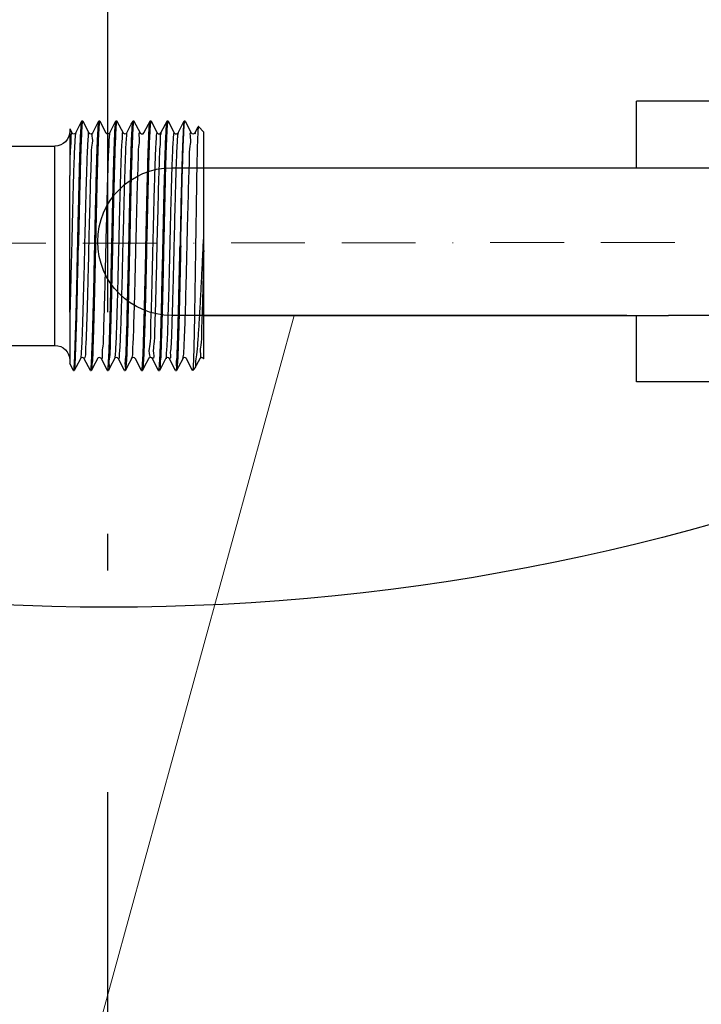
# Model space of a CAD drawing. Header units: millimetres. Extents: x 150273 to 195680, y -17536 to -5179.
# Tile 22 of 29: x 152853 to 152945, y -7035 to -6901. Entities that reach past the tile are written whole.
import ezdxf
from ezdxf import colors
from ezdxf.entities.mleader import LeaderData, LeaderLine
from ezdxf.math import Vec2, Vec3

# ---------------------------------------------------------------- set-up
doc = ezdxf.new("R2010")
doc.units = ezdxf.units.MM
for name, pattern in [('ACAD_ISO04W100', [30.5, 24, -3, 0.5, -3]), ('ACAD_ISO08W100', [36, 24, -3, 6, -3]), ('BORDER2', [0.875, 0.25, -0.125, 0.25, -0.125, 0, -0.125])]:
    doc.linetypes.add(name, pattern=pattern)
for name, color, linetype, lineweight in [('_tb_armatura', 3, 'Continuous', 30), ('A poziom +2_2018-05-23$0$_TB_opis', 7, 'Continuous', 30), ('Widoczne (ISO)', 7, 'Continuous', 25)]:
    doc.layers.add(name, color=color, linetype=linetype, lineweight=lineweight)
doc.layers.add('_TB_woda_Z', color=7, linetype='ACAD_ISO08W100', lineweight=30, true_color=0x003ffe)
doc.layers.add('AXE', color=7, linetype='Continuous')
doc.layers.add('CONGE', color=7, linetype='Continuous')
doc.styles.add('TB_Romans', font='romans.shx', dxfattribs={"width": 0.6})

# ---------------------------------------------------------------- blocks, each defined once
blk = doc.blocks.new('A$C6448E943')
at = {"color": 7, "linetype": 'Continuous', "lineweight": 25}
for p, q in [((1.26, 80.08), (0.53, 79.35)), ((1.26, 80.08), (1.27, 80.08)), ((1.7, 79.25), (1.27, 80.08)), ((3.06, 80.84), (2.23, 79.25)), ((3.07, 80.85), (3.06, 80.84)), ((3.17, 80.85), (3.18, 80.84)), ((3.41, 80.4), (3.18, 80.84)), ((4.01, 79.25), (3.41, 80.4)), ((5.36, 80.84), (4.54, 79.25)), ((5.36, 80.84), (5.38, 80.85)), ((5.49, 80.84), (5.48, 80.85)), ((5.72, 80.4), (5.49, 80.84)), ((6.32, 79.25), (5.72, 80.4)), ((7.67, 80.84), (6.85, 79.25)), ((7.67, 80.84), (7.69, 80.85)), ((7.8, 80.84), (7.79, 80.85)), ((8.03, 80.4), (7.8, 80.84)), ((8.63, 79.25), (8.03, 80.4)), ((9.98, 80.84), (9.16, 79.25)), ((9.98, 80.84), (10, 80.85)), ((10.11, 80.84), (10.09, 80.85)), ((10.34, 80.4), (10.11, 80.84)), ((10.94, 79.25), (10.34, 80.4)), ((12.29, 80.84), (11.46, 79.25)), ((12.29, 80.84), (12.31, 80.85)), ((12.42, 80.84), (12.4, 80.85)), ((12.65, 80.4), (12.42, 80.84)), ((13.25, 79.25), (12.65, 80.4)), ((14.6, 80.84), (13.77, 79.25)), ((14.6, 80.84), (14.62, 80.85)), ((14.73, 80.84), (14.71, 80.85)), ((14.96, 80.4), (14.73, 80.84)), ((15.55, 79.25), (14.96, 80.4)), ((16.91, 80.84), (16.08, 79.25)), ((16.91, 80.84), (16.92, 80.85)), ((17.04, 80.84), (17.02, 80.85)), ((17.27, 80.4), (17.04, 80.84)), ((17.86, 79.25), (17.27, 80.4)), ((0.53, 48.62), (0.53, 79.35)), ((6.32, 79.25), (6.32, 79.25)), ((8.63, 79.25), (8.63, 79.25)), ((10.94, 79.25), (10.94, 79.25)), ((18.68, 79.81), (18.39, 79.25)), ((18.68, 79.8), (18.68, 77.73)), ((0.59, 63.95), (0.53, 65.13)), ((0.62, 63.3), (0.59, 63.95)), ((7.44, 63.95), (7.45, 63.66)), ((18.68, 51.27), (18.68, 48.01)), ((0.53, 48.62), (0.55, 48.65)), ((0.53, 48.64), (0.55, 48.65)), ((0.55, 48.65), (0.6, 48.73)), ((0.6, 48.73), (0.77, 48.81)), ((1.07, 48.65), (1.76, 47.34)), ((2.03, 47.07), (2.85, 48.65)), ((3.38, 48.65), (3.96, 47.54)), ((4.34, 47.07), (5.16, 48.65)), ((5.16, 48.65), (5.16, 48.65)), ((5.69, 48.65), (6.27, 47.54)), ((6.65, 47.07), (7.47, 48.65)), ((7.47, 48.65), (7.47, 48.65)), ((8, 48.65), (8.58, 47.54)), ((8.96, 47.07), (9.78, 48.65)), ((9.78, 48.65), (9.78, 48.65)), ((10.31, 48.65), (10.89, 47.54)), ((11.26, 47.07), (12.09, 48.65)), ((12.09, 48.65), (12.09, 48.65)), ((12.62, 48.65), (13.2, 47.54)), ((13.57, 47.07), (14.4, 48.65)), ((14.93, 48.66), (14.93, 48.65)), ((14.93, 48.65), (15.51, 47.54)), ((15.88, 47.07), (16.71, 48.65)), ((17.24, 48.66), (17.24, 48.65)), ((17.24, 48.65), (17.82, 47.54)), ((18.19, 47.07), (18.68, 48.01)), ((1.79, 47.29), (1.76, 47.34)), ((2.02, 47.06), (1.79, 47.29)), ((1.98, 47.35), (1.98, 47.3)), ((2.02, 47.06), (2.03, 47.07)), ((2.03, 47.07), (2.03, 47.07)), ((3.96, 47.54), (4.21, 47.07)), ((4.21, 47.07), (4.23, 47.05)), ((4.34, 47.07), (4.32, 47.05)), ((6.27, 47.54), (6.52, 47.07)), ((6.52, 47.07), (6.53, 47.05)), ((6.65, 47.07), (6.63, 47.05)), ((8.58, 47.54), (8.83, 47.07)), ((8.83, 47.07), (8.84, 47.05)), ((8.96, 47.07), (8.94, 47.05)), ((10.89, 47.54), (11.14, 47.07)), ((11.14, 47.07), (11.15, 47.05)), ((11.26, 47.07), (11.25, 47.05)), ((13.2, 47.54), (13.45, 47.07)), ((13.45, 47.07), (13.46, 47.05)), ((13.57, 47.07), (13.56, 47.05)), ((15.51, 47.54), (15.75, 47.07)), ((15.75, 47.07), (15.77, 47.05)), ((15.88, 47.07), (15.87, 47.05)), ((17.82, 47.54), (18.06, 47.07)), ((18.08, 47.05), (18.06, 47.07)), ((18.19, 47.07), (18.18, 47.05))]:
    blk.add_line(p, q, dxfattribs=at)
for points in [[(2.23, 79.25), (2.22, 79.24), (2.15, 79.16), (1.98, 79.1), (1.81, 79.14), (1.72, 79.23), (1.7, 79.25)], [(4.54, 79.25), (4.51, 79.21), (4.39, 79.12), (4.2, 79.11), (4.06, 79.19), (4.01, 79.25)], [(6.85, 79.25), (6.81, 79.2), (6.66, 79.11), (6.45, 79.13), (6.33, 79.23), (6.32, 79.25)], [(9.16, 79.25), (9.11, 79.2), (8.96, 79.11), (8.75, 79.13), (8.64, 79.23), (8.63, 79.25)], [(11.46, 79.25), (11.46, 79.24), (11.4, 79.18), (11.24, 79.1), (11.05, 79.14), (10.95, 79.23), (10.94, 79.25)], [(13.77, 79.25), (13.76, 79.24), (13.68, 79.15), (13.48, 79.1), (13.3, 79.18), (13.25, 79.25)], [(16.08, 79.25), (16.07, 79.24), (15.99, 79.15), (15.79, 79.1), (15.61, 79.18), (15.55, 79.25)], [(18.39, 79.25), (18.38, 79.24), (18.3, 79.15), (18.09, 79.1), (17.92, 79.18), (17.86, 79.25)], [(0.77, 48.81), (0.95, 48.77), (1.06, 48.68), (1.07, 48.65)], [(2.85, 48.65), (2.91, 48.72), (3.07, 48.8), (3.25, 48.78), (3.36, 48.69), (3.38, 48.65)], [(5.16, 48.65), (5.18, 48.68), (5.28, 48.77), (5.45, 48.81), (5.61, 48.75), (5.68, 48.67), (5.69, 48.65)], [(7.47, 48.65), (7.49, 48.68), (7.59, 48.77), (7.8, 48.8), (7.96, 48.71), (8, 48.65)], [(9.78, 48.65), (9.8, 48.68), (9.9, 48.77), (10.07, 48.81), (10.23, 48.75), (10.3, 48.67), (10.31, 48.65)], [(12.09, 48.65), (12.11, 48.68), (12.2, 48.77), (12.38, 48.81), (12.54, 48.75), (12.61, 48.67), (12.62, 48.65)], [(14.4, 48.65), (14.46, 48.73), (14.63, 48.81), (14.83, 48.76), (14.92, 48.67), (14.93, 48.66)], [(16.71, 48.65), (16.77, 48.73), (16.94, 48.81), (17.14, 48.76), (17.23, 48.67), (17.24, 48.66)]]:
    blk.add_lwpolyline(points, dxfattribs=at)
for centre, radius, start, end in [((8.7, 79.08), 0.145, 111.8998, 115.2499), ((581.47, 78.18), 562.79, 180.0456, 180.3184), ((417.22, 51.24), 398.54, 179.6255, 179.9963), ((14.88, 48.86), 0.157, 282.912, 284.0701)]:
    blk.add_arc(centre, radius, start, end, dxfattribs=at)
for points, start_tangent, end_tangent in [([(1.26, 80.07), (1.3, 79.86), (1.35, 79.01), (1.4, 77.57), (1.45, 75.58), (1.5, 73.12), (1.54, 70.29), (1.59, 67.19), (1.64, 63.95)], (3.25763, -6.573501), (0.235955, -16.118349)), ([(3.13, 80.61), (3.06, 80.84)], (-0.065318, 0.301658), (-0.066293, 0.071245)), ([(3.65, 63.95), (3.57, 67.31), (3.5, 70.54), (3.43, 73.5), (3.35, 76.08), (3.28, 78.18), (3.21, 79.71), (3.13, 80.61)], (-0.362329, 16.662683), (-4.506669, 20.813071)), ([(3.16, 80.82), (3.22, 80.66), (3.3, 79.81), (3.37, 78.31), (3.45, 76.21), (3.52, 73.62), (3.6, 70.63), (3.67, 67.36), (3.74, 63.95)], (6.494652, -9.590307), (0.367022, -16.878558)), ([(5.38, 80.85), (5.39, 80.84)], (0.012486, -0.005184), (0.012634, -0.02822)), ([(5.39, 80.84), (5.4, 80.82)], (0.006573, -0.014682), (0.006567, -0.019908)), ([(5.4, 80.82), (5.45, 80.55)], (0.055038, -0.166862), (0.044076, -0.306592)), ([(5.45, 80.55), (5.52, 79.6), (5.59, 78.06), (5.67, 76), (5.74, 73.46), (5.81, 70.49), (5.88, 67.26), (5.96, 63.95)], (3.210238, -22.330426), (0.360957, -16.599614)), ([(6.05, 63.95), (5.98, 67.26), (5.91, 70.49), (5.83, 73.46), (5.76, 76), (5.69, 78.05), (5.62, 79.59), (5.55, 80.55), (5.49, 80.84)], (-0.366547, 16.856671), (-4.052524, 8.73187)), ([(7.69, 80.85), (7.7, 80.84)], (0.012786, -0.004429), (0.012894, -0.028749)), ([(7.7, 80.84), (7.71, 80.82)], (0.006589, -0.014692), (0.006573, -0.020006)), ([(7.71, 80.82), (7.76, 80.55)], (0.055161, -0.1679), (0.043894, -0.310117)), ([(7.76, 80.55), (7.83, 79.59), (7.9, 78.05), (7.97, 76), (8.05, 73.46), (8.12, 70.49), (8.19, 67.26), (8.27, 63.95)], (3.166983, -22.375173), (0.360897, -16.596855)), ([(8.36, 63.95), (8.29, 67.26), (8.22, 70.5), (8.14, 73.46), (8.07, 76), (8, 78.06), (7.93, 79.6), (7.86, 80.55), (7.8, 80.84)], (-0.366572, 16.857815), (-4.097318, 8.826014)), ([(10, 80.85), (10.01, 80.84)], (0.012215, -0.005844), (0.012401, -0.027733)), ([(10.01, 80.84), (10.02, 80.82)], (0.00656, -0.014672), (0.006564, -0.019815)), ([(10.02, 80.82), (10.07, 80.55)], (0.054915, -0.165778), (0.044253, -0.302996)), ([(10.07, 80.55), (10.14, 79.6), (10.21, 78.06), (10.28, 76), (10.36, 73.46), (10.43, 70.5), (10.5, 67.26), (10.57, 63.95)], (3.254754, -22.284755), (0.361018, -16.602431)), ([(10.67, 63.95), (10.6, 67.26), (10.53, 70.5), (10.45, 73.46), (10.38, 76), (10.31, 78.06), (10.24, 79.61), (10.16, 80.56), (10.1, 80.84)], (-0.366595, 16.858907), (-4.143846, 8.908922)), ([(12.31, 80.85), (12.32, 80.84)], (0.011791, -0.006854), (0.012039, -0.026951)), ([(12.32, 80.84), (12.32, 80.82)], (0.006544, -0.014649), (0.006566, -0.019647)), ([(12.32, 80.82), (12.38, 80.56)], (0.054689, -0.163644), (0.044569, -0.296181)), ([(12.38, 80.56), (12.45, 79.61), (12.52, 78.06), (12.59, 76), (12.66, 73.46), (12.74, 70.5), (12.81, 67.26), (12.88, 63.95)], (3.340322, -22.198125), (0.361134, -16.607783)), ([(12.98, 63.95), (12.91, 67.26), (12.83, 70.5), (12.76, 73.46), (12.69, 76), (12.62, 78.06), (12.55, 79.61), (12.47, 80.55), (12.41, 80.84)], (-0.366584, 16.858379), (-4.120869, 8.869602)), ([(14.61, 80.85), (14.63, 80.84)], (0.011983, -0.0064), (0.012202, -0.027308)), ([(14.63, 80.84), (14.63, 80.82)], (0.006551, -0.014661), (0.006564, -0.019728)), ([(14.63, 80.82), (14.68, 80.55)], (0.054797, -0.164689), (0.04442, -0.299481)), ([(14.68, 80.55), (14.76, 79.61), (14.83, 78.06), (14.9, 76), (14.97, 73.46), (15.05, 70.5), (15.12, 67.26), (15.19, 63.95)], (3.298688, -22.240075), (0.361078, -16.60519)), ([(15.29, 63.95), (15.22, 67.26), (15.14, 70.5), (15.07, 73.46), (15, 76), (14.93, 78.06), (14.85, 79.61), (14.78, 80.56), (14.72, 80.84)], (-0.366607, 16.859444), (-4.168094, 8.947455)), ([(16.92, 80.85), (16.94, 80.83)], (0.011619, -0.00726), (0.011894, -0.026622)), ([(16.94, 80.83), (16.94, 80.82)], (0.00654, -0.014639), (0.006571, -0.019572)), ([(16.94, 80.82), (16.99, 80.56)], (0.054578, -0.162557), (0.044713, -0.292817)), ([(16.99, 80.56), (17.07, 79.61), (17.14, 78.06), (17.21, 76), (17.28, 73.46), (17.36, 70.5), (17.43, 67.26), (17.5, 63.95)], (3.383128, -22.155378), (0.361192, -16.610428)), ([(17.6, 63.95), (17.53, 67.26), (17.45, 70.49), (17.38, 73.46), (17.31, 76), (17.24, 78.06), (17.16, 79.62), (17.09, 80.56), (17.03, 80.84)], (-0.366629, 16.860452), (-4.216278, 9.016467)), ([(1.67, 79.23), (1.74, 79.11)], (0.062199, -0.074908), (0.060422, -0.131509)), ([(1.74, 79.11), (1.81, 78.36), (1.89, 76.99), (1.96, 75.08), (2.04, 72.71), (2.11, 69.97), (2.19, 66.97), (2.26, 63.85), (2.34, 60.73), (2.41, 57.75), (2.49, 55.03), (2.56, 52.68), (2.64, 50.81), (2.72, 49.48), (2.79, 48.76), (2.87, 48.68), (2.87, 48.68)], (14.812841, -32.240001), (18.293846, -11.083383)), ([(2.26, 79.21), (2.28, 79.22), (2.35, 78.64), (2.43, 77.45), (2.5, 75.67), (2.58, 73.4), (2.65, 70.73), (2.73, 67.77), (2.81, 64.65), (2.88, 61.49), (2.96, 58.45), (3.03, 55.63), (3.11, 53.17), (3.19, 51.17), (3.26, 49.71), (3.34, 48.86), (3.4, 48.66)], (21.688804, 16.727193), (10.098763, -18.207847)), ([(4.01, 79.25), (4.07, 78.91)], (0.070159, -0.141291), (0.047641, -0.411032)), ([(4.07, 78.91), (4.15, 77.93), (4.22, 76.37), (4.3, 74.28), (4.37, 71.76), (4.45, 68.91), (4.52, 65.86), (4.6, 62.72), (4.67, 59.64), (4.75, 56.74), (4.83, 54.14), (4.9, 51.95), (4.98, 50.26)], (4.616267, -39.827598), (1.53135, -28.62437)), ([(4.54, 79.25), (4.55, 79.27), (4.63, 78.97), (4.7, 78.03), (4.78, 76.49), (4.86, 74.43), (4.93, 71.91), (5.01, 69.06), (5.08, 65.99), (5.16, 62.83), (5.23, 59.73), (5.31, 56.8), (5.39, 54.17), (5.46, 51.96), (5.54, 50.26)], (6.905523, 14.224248), (1.55435, -29.054277)), ([(6.28, 79.22), (6.35, 79.13)], (0.063205, -0.061995), (0.061393, -0.102975)), ([(6.35, 79.13), (6.43, 78.38), (6.5, 77.01), (6.58, 75.07), (6.66, 72.66), (6.73, 69.87), (6.81, 66.83), (6.89, 63.66), (6.96, 60.51), (7.04, 57.5), (7.11, 54.77), (7.19, 52.44), (7.27, 50.6), (7.34, 49.34), (7.42, 48.71), (7.45, 48.72)], (17.590149, -29.503866), (29.872495, 8.668498)), ([(6.83, 79.23), (6.84, 79.23), (6.91, 79.13), (6.99, 78.38), (7.07, 77.01), (7.14, 75.07), (7.22, 72.66), (7.3, 69.87), (7.37, 66.83), (7.44, 63.95)], (8.220561, -5.689661), (0.364615, -15.323767)), ([(8.64, 79.21), (8.64, 79.21), (8.72, 78.6), (8.8, 77.37), (8.87, 75.55), (8.95, 73.24), (9.02, 70.53), (9.1, 67.53), (9.18, 64.38), (9.25, 61.21), (9.33, 58.16), (9.41, 55.36), (9.48, 52.93), (9.56, 50.97), (9.64, 49.57), (9.71, 48.8), (9.79, 48.67), (9.79, 48.67)], (24.396773, 11.47166), (13.759343, -11.267669)), ([(9.19, 79.2), (9.21, 79.21), (9.28, 78.6), (9.36, 77.37), (9.43, 75.55), (9.51, 73.24), (9.59, 70.53), (9.66, 67.53), (9.74, 64.38), (9.82, 61.21), (9.89, 58.16), (9.97, 55.36), (10.05, 52.93), (10.12, 50.97), (10.2, 49.57), (10.27, 48.8)], (25.416697, 14.418552), (14.766199, -32.184664)), ([(10.93, 79.26), (10.93, 79.26), (10.98, 79.17)], (0.062772, 0.065812), (0.032821, -0.201161)), ([(10.98, 79.17), (11.01, 78.8), (11.09, 77.7), (11.16, 76.01), (11.24, 73.81), (11.32, 71.17), (11.39, 68.23), (11.47, 65.1), (11.55, 61.93), (11.62, 58.84), (11.7, 55.97), (11.77, 53.44), (11.85, 51.37), (11.93, 49.84), (12, 48.92), (12.08, 48.64), (12.1, 48.65)], (5.107177, -31.30163), (7.129041, 12.732404)), ([(11.49, 79.24), (11.5, 79.26), (11.57, 78.8), (11.65, 77.7), (11.73, 76.01), (11.8, 73.81), (11.88, 71.17), (11.96, 68.23), (12.03, 65.1), (12.11, 61.93), (12.18, 58.84), (12.26, 55.97), (12.34, 53.44), (12.41, 51.37), (12.49, 49.84), (12.57, 48.92)], (10.49212, 17.964814), (7.120155, -39.516918)), ([(13.23, 79.25), (13.3, 79.01)], (0.062794, -0.127498), (0.05528, -0.284494)), ([(13.3, 79.01), (13.37, 78.11), (13.45, 76.6), (13.52, 74.56), (13.6, 72.07), (13.68, 69.23), (13.75, 66.17), (13.83, 63.02), (13.9, 59.9), (13.98, 56.96), (14.06, 54.31), (14.13, 52.07), (14.21, 50.34), (14.28, 49.19), (14.36, 48.67), (14.37, 48.68)], (7.578371, -39.001319), (14.960824, 18.188388)), ([(13.78, 79.26), (13.85, 79.05), (13.93, 78.19), (14, 76.74), (14.08, 74.76), (14.16, 72.31), (14.23, 69.52), (14.31, 66.49), (14.38, 63.35), (14.46, 60.24), (14.53, 57.29), (14.61, 54.61), (14.68, 52.33), (14.76, 50.54), (14.84, 49.31), (14.91, 48.7), (14.91, 48.7)], (9.270673, -9.553921), (26.580121, 6.089842)), ([(15.55, 79.19), (15.57, 79.19)], (0.021531, -0.000154), (0.020163, -0.002178)), ([(15.57, 79.19), (15.65, 78.55), (15.73, 77.28), (15.8, 75.45), (15.88, 73.13), (15.95, 70.42), (16.03, 67.43), (16.11, 64.3), (16.18, 61.15), (16.26, 58.12), (16.33, 55.34), (16.41, 52.92), (16.49, 50.98), (16.56, 49.58), (16.64, 48.8), (16.71, 48.67), (16.72, 48.66)], (28.884219, -3.119939), (12.927937, -11.207859)), ([(16.11, 79.23), (16.12, 79.25), (16.2, 78.75), (16.27, 77.64), (16.35, 75.94), (16.42, 73.75), (16.5, 71.14), (16.57, 68.22), (16.65, 65.13), (16.72, 61.99), (16.8, 58.93), (16.88, 56.08), (16.95, 53.57), (17.03, 51.49), (17.1, 49.94), (17.18, 48.97)], (13.064805, 18.178268), (5.435429, -41.456359)), ([(17.87, 79.26), (17.93, 78.88)], (0.075539, -0.136783), (0.045767, -0.455356)), ([(17.93, 78.88), (18, 77.87), (18.08, 76.26), (18.16, 74.12), (18.23, 71.56), (18.31, 68.67), (18.38, 65.58), (18.46, 62.42), (18.54, 59.32), (18.61, 56.43), (18.69, 53.85)], (3.552568, -35.345745), (0.799395, -25.035523)), ([(18.38, 79.24), (18.39, 79.24), (18.46, 79.11)], (0.068702, -0.057471), (0.073805, -0.16726)), ([(18.46, 79.11), (18.54, 78.34), (18.55, 77.72)], (0.661325, -1.498715), (0.095267, -1.403462)), ([(18.55, 77.72), (18.61, 76.97), (18.69, 75.05)], (0.181435, -2.672871), (0.092822, -2.666763)), ([(18.69, 75.05), (18.69, 74.95), (18.69, 74.84), (18.69, 74.72), (18.69, 74.59), (18.69, 74.44), (18.69, 74.28), (18.69, 74.11), (18.69, 73.93), (18.69, 73.73), (18.69, 73.51), (18.7, 73.28), (18.7, 73.03), (18.7, 72.76), (18.7, 72.48), (18.7, 72.18), (18.7, 71.86), (18.7, 71.51), (18.7, 71.15), (18.7, 70.77), (18.7, 70.37), (18.7, 69.94), (18.71, 69.5), (18.71, 69.03), (18.71, 68.55), (18.71, 68.04), (18.71, 67.51), (18.71, 66.96), (18.71, 66.39), (18.71, 65.81), (18.71, 65.2), (18.71, 64.59), (18.71, 63.95)], (0.055995, -11.095021), (0.00114, -11.095163)), ([(0.53, 63.3), (0.61, 60.17), (0.68, 57.21), (0.76, 54.53), (0.83, 52.26), (0.91, 50.48), (0.99, 49.27), (1.06, 48.69)], (0.350908, -14.611207), (9.957186, 5.009919)), ([(1.77, 47.36), (1.74, 47.37), (1.6, 47.99), (1.46, 49.18), (1.31, 50.87), (1.17, 52.98), (1.02, 55.4), (0.88, 58.12), (0.73, 61.02), (0.62, 63.3)], (-15.23041, 8.243056), (-0.790706, 15.989252)), ([(1.64, 63.95), (1.68, 61), (1.73, 58.07), (1.77, 55.33), (1.81, 52.9), (1.86, 50.84), (1.9, 49.17), (1.94, 47.95), (1.98, 47.35)], (0.2437, -16.64744), (1.983292, -25.437168)), ([(3.65, 63.95), (3.72, 60.68), (3.79, 57.47), (3.87, 54.51), (3.94, 51.97), (4.01, 49.89), (4.08, 48.35), (4.15, 47.39), (4.21, 47.07)], (0.366445, -16.85201), (3.902467, -8.235958)), ([(4.15, 48.85), (4.08, 50.48), (4.02, 52.55), (3.95, 55.04), (3.88, 57.87), (3.81, 60.88), (3.74, 63.95)], (-0.731746, 15.092885), (-0.328501, 15.107042)), ([(5.96, 63.95), (6.02, 60.88), (6.09, 57.87), (6.16, 55.04), (6.23, 52.55), (6.3, 50.48), (6.36, 48.85)], (0.328501, -15.107042), (0.731746, -15.092885)), ([(6.56, 47.39), (6.49, 48.35), (6.41, 49.9), (6.34, 51.98), (6.27, 54.53), (6.2, 57.48), (6.13, 60.69), (6.05, 63.95)], (-2.778301, 22.780386), (-0.360298, 16.569325)), ([(7.45, 63.66), (7.52, 60.51), (7.6, 57.5), (7.68, 54.77), (7.75, 52.86)], (0.257126, -10.815137), (0.258674, -10.991901)), ([(8.27, 63.95), (8.34, 60.69), (8.41, 57.48), (8.48, 54.53), (8.56, 51.98), (8.63, 49.9), (8.7, 48.35), (8.77, 47.39), (8.83, 47.07)], (0.366433, -16.85146), (3.887507, -8.158621)), ([(8.87, 47.4), (8.79, 48.36), (8.72, 49.92), (8.65, 52), (8.58, 54.55), (8.51, 57.5), (8.43, 60.69), (8.36, 63.95)], (-2.699609, 22.85987), (-0.360169, 16.563375)), ([(10.57, 63.95), (10.65, 60.69), (10.72, 57.5), (10.79, 54.55), (10.86, 52), (10.94, 49.92), (11.01, 48.36), (11.08, 47.4), (11.14, 47.07)], (0.366412, -16.850479), (3.86293, -8.004266)), ([(11.21, 47.14), (11.14, 47.73), (11.08, 48.85), (11.01, 50.49), (10.94, 52.58), (10.88, 55.07), (10.81, 57.89), (10.74, 60.89), (10.67, 63.95)], (-14.897813, 8.49064), (-0.365827, 16.823583)), ([(12.88, 63.95), (12.95, 60.89), (13.02, 57.89), (13.09, 55.07), (13.16, 52.58), (13.22, 50.49), (13.29, 48.85), (13.36, 47.73), (13.42, 47.14), (13.46, 47.12)], (0.36674, -16.865598), (16.150185, -5.725324)), ([(13.48, 47.4), (13.41, 48.37), (13.34, 49.92), (13.27, 52.01), (13.2, 54.56), (13.12, 57.51), (13.05, 60.7), (12.98, 63.95)], (-2.661731, 22.898081), (-0.360107, 16.560517)), ([(15.19, 63.95), (15.26, 60.7), (15.34, 57.51), (15.41, 54.56), (15.48, 52.01), (15.55, 49.92), (15.62, 48.37), (15.7, 47.4), (15.75, 47.07)], (0.366402, -16.850029), (3.852666, -7.924201)), ([(15.79, 47.4), (15.72, 48.37), (15.65, 49.94), (15.58, 52.03), (15.51, 54.58), (15.43, 57.53), (15.36, 60.7), (15.29, 63.95)], (-2.592031, 22.97011), (-0.359993, 16.555278)), ([(18.08, 47.08), (18.02, 47.29), (17.94, 48.19), (17.87, 49.72), (17.8, 51.81), (17.72, 54.4), (17.65, 57.36), (17.58, 60.59), (17.5, 63.95)], (-5.016158, 9.463206), (-0.366893, 16.872585)), ([(18.1, 47.41), (18.03, 48.39), (17.96, 49.96), (17.89, 52.06), (17.81, 54.61), (17.74, 57.55), (17.67, 60.7), (17.6, 63.95)], (-2.462542, 23.115725), (-0.359784, 16.545675)), ([(18.71, 63.95), (18.71, 63.02), (18.71, 62.16), (18.71, 61.38), (18.71, 60.68), (18.71, 60.03), (18.71, 59.45), (18.71, 58.93), (18.71, 58.45), (18.71, 58.02), (18.7, 57.62), (18.7, 57.26), (18.7, 56.93), (18.7, 56.63), (18.7, 56.35), (18.7, 56.1), (18.7, 55.87), (18.7, 55.65), (18.7, 55.45), (18.7, 55.27), (18.7, 55.1), (18.69, 54.93), (18.69, 54.78), (18.69, 54.64), (18.69, 54.51), (18.69, 54.39), (18.69, 54.28), (18.69, 54.18), (18.69, 54.09), (18.69, 54), (18.69, 53.92), (18.69, 53.85)], (0.001038, -10.105091), (-0.0665, -10.104872)), ([(7.75, 52.86), (7.75, 52.44), (7.83, 50.6), (7.91, 49.34), (7.98, 48.71), (7.99, 48.71)], (0.099413, -4.22438), (3.882016, 0.666472)), ([(4.98, 50.26), (5.05, 49.14), (5.13, 48.66), (5.14, 48.67)], (0.087819, -1.641528), (0.637669, 0.970192)), ([(5.54, 50.26), (5.61, 49.14), (5.69, 48.66)], (0.086283, -1.612827), (0.575269, 0.562572)), ([(4.29, 47.13), (4.22, 47.72), (4.15, 48.85)], (-1.584256, 0.671513), (-0.083379, 1.719754)), ([(6.36, 48.85), (6.43, 47.72), (6.5, 47.13), (6.53, 47.12)], (0.085051, -1.754247), (1.751412, -0.435951)), ([(10.27, 48.8), (10.34, 48.68)], (0.061819, -0.134743), (0.063419, -0.076138)), ([(12.57, 48.92), (12.63, 48.66)], (0.054906, -0.304728), (0.063701, -0.132472)), ([(17.18, 48.97), (17.24, 48.65)], (0.049777, -0.379655), (0.067262, -0.142135)), ([(1.98, 47.3), (1.99, 47.24), (2.02, 47.06)], (0.023431, -0.295079), (0.061072, -0.004989)), ([(4.33, 47.12), (4.29, 47.13)], (-0.047654, 0.008606), (-0.044566, 0.01889)), ([(6.61, 47.09), (6.56, 47.39)], (-0.056837, 0.176825), (-0.042156, 0.345657)), ([(6.61, 47.07), (6.61, 47.09)], (-0.006947, 0.014722), (-0.006811, 0.021189)), ([(6.63, 47.05), (6.63, 47.05), (6.61, 47.07)], (-0.016232, -0.006761), (-0.015669, 0.033203)), ([(8.92, 47.09), (8.87, 47.4)], (-0.057291, 0.178381), (-0.041739, 0.353442)), ([(8.92, 47.07), (8.92, 47.09)], (-0.007093, 0.014715), (-0.006922, 0.021552)), ([(8.94, 47.05), (8.94, 47.05), (8.92, 47.07)], (-0.016704, -0.008904), (-0.015944, 0.033077)), ([(11.27, 47.12), (11.21, 47.14)], (-0.053001, 0.014602), (-0.050358, 0.0287)), ([(13.53, 47.09), (13.48, 47.4)], (-0.05752, 0.179067), (-0.041522, 0.357203)), ([(13.54, 47.07), (13.53, 47.09)], (-0.007169, 0.014701), (-0.00698, 0.021729)), ([(13.56, 47.05), (13.56, 47.05), (13.54, 47.07)], (-0.016893, -0.009835), (-0.016034, 0.032881)), ([(15.84, 47.09), (15.79, 47.4)], (-0.057956, 0.180206), (-0.041092, 0.364154)), ([(15.87, 47.07), (15.86, 47.05), (15.84, 47.09)], (-0.034582, -0.066091), (-0.030806, 0.095786)), ([(15.87, 47.07), (15.87, 47.06)], (-0.009057, -0.01731), (-0.008863, -0.005873)), ([(18.15, 47.08), (18.1, 47.41)], (-0.05883, 0.181876), (-0.040174, 0.377114)), ([(18.18, 47.07), (18.17, 47.05), (18.15, 47.08)], (-0.035076, -0.066394), (-0.03014, 0.093178)), ([(18.18, 47.07), (18.17, 47.06)], (-0.008469, -0.016031), (-0.008235, -0.006455))]:
    blk.add_spline(points, degree=3, dxfattribs=dict(at, start_tangent=start_tangent, end_tangent=end_tangent))
at = {"layer": 'AXE', "color": 7, "linetype": 'Continuous', "lineweight": 25}
for p, q in [((3.17, 80.85), (3.07, 80.85)), ((5.48, 80.85), (5.38, 80.85)), ((7.79, 80.85), (7.69, 80.85)), ((10.09, 80.85), (10, 80.85)), ((12.4, 80.85), (12.31, 80.85)), ((14.71, 80.85), (14.62, 80.85)), ((17.02, 80.85), (16.92, 80.85)), ((28.03, 77.45), (20.68, 77.45)), ((28.03, 50.45), (20.68, 50.45)), ((4.32, 47.05), (4.23, 47.05)), ((6.63, 47.05), (6.53, 47.05)), ((8.94, 47.05), (8.84, 47.05)), ((11.25, 47.05), (11.15, 47.05)), ((13.56, 47.05), (13.46, 47.05)), ((15.87, 47.05), (15.77, 47.05)), ((18.18, 47.05), (18.08, 47.05))]:
    blk.add_line(p, q, dxfattribs=at)
at = {"layer": 'CONGE', "color": 7, "linetype": 'Continuous', "lineweight": 25}
blk.add_line((20.68, 50.45), (20.68, 77.45), dxfattribs=at)
for centre, start, end in [((20.68, 79.45), 180, 270), ((20.68, 48.45), 90, 180)]:
    blk.add_arc(centre, 2, start, end, dxfattribs=at)
blk = doc.blocks.new('_None')
blk = doc.blocks.new('A$C655DC769')
at = {"layer": 'Widoczne (ISO)'}
for p, q in [((26.79, 44.5), (51.05, 51)), ((51.05, 0), (51.05, 51)), ((51.05, 51), (88.95, 51)), ((88.95, 35.5), (88.95, 51)), ((113.21, 44.5), (88.95, 51)), ((0, 6.5), (0, 44.5)), ((0, 44.5), (26.79, 44.5)), ((26.79, 6.5), (26.79, 44.5)), ((113.21, 35.5), (113.21, 44.5)), ((113.21, 44.5), (140, 44.5)), ((140, 35.5), (140, 44.5)), ((93.34, 35.5), (64.03, 35.5)), ((96.17, 35.5), (93.34, 35.5)), ((135.66, 35.5), (96.17, 35.5)), ((141.31, 35.5), (135.66, 35.5)), ((203, 35.5), (141.31, 35.5)), ((72.5, 28.63), (67.5, 28.63)), ((67.5, 22.38), (72.5, 22.38)), ((64.03, 15.5), (93.34, 15.5)), ((88.95, 0), (88.95, 15.5)), ((96.17, 15.5), (93.34, 15.5)), ((96.17, 15.5), (135.66, 15.5)), ((113.21, 6.5), (113.21, 15.5)), ((141.31, 15.5), (135.66, 15.5)), ((140, 6.5), (140, 15.5)), ((141.31, 15.5), (203, 15.5)), ((0, 6.5), (26.79, 6.5)), ((26.79, 6.5), (51.05, 0)), ((113.21, 6.5), (88.95, 0)), ((113.21, 6.5), (140, 6.5)), ((51.05, 0), (88.95, 0))]:
    blk.add_line(p, q, dxfattribs=at)
blk.add_circle((70, 25.5), 7.3, dxfattribs=at)
for centre, radius, start, end in [((70, 25.5), 13, 50.2849, 309.7151), ((79, 25.5), 18, 146.251, 171.4427), ((203, 25.5), 10, 270, 90), ((70, 25.5), 5, 38.6831, 141.3169), ((70, 25.5), 4.19, 48.2605, 131.7395), ((70, 25.5), 5, 141.3178, 218.6822), ((70, 25.5), 4, 128.6248, 231.3752), ((70, 25.5), 4, 308.6248, 51.3752), ((70, 25.5), 5, 321.3178, 38.6822), ((79, 25.5), 18, 172.0325, 213.749), ((70, 25.5), 5, 218.6831, 321.3169), ((70, 25.5), 4.19, 228.2605, 311.7395)]:
    blk.add_arc(centre, radius, start, end, dxfattribs=at)
for points, knots in [([(70, 40.18), (68.71, 40.18), (67.42, 40.05), (66.18, 39.8), (64.94, 39.55), (63.75, 39.17), (62.63, 38.7), (60.38, 37.75), (58.42, 36.38), (56.86, 34.69), (55.31, 33.01), (54.16, 31), (53.59, 28.83), (53.01, 26.67), (53.01, 24.33), (53.58, 22.17), (54.16, 20), (55.31, 17.99), (56.86, 16.31), (58.42, 14.62), (60.38, 13.25), (62.63, 12.3), (64.12, 11.67), (65.75, 11.22), (67.44, 10.99), (69.12, 10.77), (70.88, 10.76), (72.56, 10.99), (74.25, 11.22), (75.88, 11.67), (77.37, 12.3), (78.87, 12.94), (80.24, 13.75), (81.45, 14.73), (81.76, 14.98), (82.05, 15.23), (82.34, 15.5)], [0, 0, 0, 0, 0.0357141, 0.0357141, 0.0357141, 0.0714284, 0.0714284, 0.0714284, 0.142857, 0.142857, 0.142857, 0.2142856, 0.2142856, 0.2142856, 0.2857141, 0.2857141, 0.2857141, 0.3571427, 0.3571427, 0.3571427, 0.4285713, 0.4285713, 0.4285713, 0.4761904, 0.4761904, 0.4761904, 0.5238094, 0.5238094, 0.5238094, 0.5714285, 0.5714285, 0.5714285, 0.6190475, 0.6190475, 0.6190475, 0.6311171, 0.6311171, 0.6311171, 0.6311171]), ([(82.34, 35.5), (80.93, 36.82), (79.25, 37.9), (77.37, 38.7), (76.25, 39.17), (75.06, 39.55), (73.82, 39.8), (72.58, 40.05), (71.29, 40.18), (70, 40.18)], [0.8688954, 0.8688954, 0.8688954, 0.8688954, 0.9285714, 0.9285714, 0.9285714, 0.9642857, 0.9642857, 0.9642857, 1, 1, 1, 1])]:
    blk.add_open_spline(points, degree=3, knots=knots, dxfattribs=at)
for points, weights in [([(61.14, 28.12), (64.49, 31.3), (67.84, 34.48)], [1, 1.15470053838, 1]), ([(67.84, 34.48), (72.27, 33.17), (76.7, 31.86)], [1, 1.15470053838, 1]), ([(76.7, 31.86), (77.78, 27.37), (78.86, 22.88)], [1, 1.15470053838, 1]), ([(63.3, 19.14), (62.22, 23.63), (61.14, 28.12)], [1, 1.15470053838, 1]), ([(67.5, 28.63), (66.88, 28.63), (66.1, 28.63)], [1, 1.01243520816, 1]), ([(73.9, 28.63), (73.12, 28.63), (72.5, 28.63)], [1, 1.01243520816, 1]), ([(60.82, 26.52), (60.94, 26.68), (61.05, 26.83)], [1, 1.00574142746, 1.01105668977]), ([(61.01, 26.08), (60.92, 26.3), (60.82, 26.52)], [1.0134174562, 1.00702800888, 1]), ([(78.86, 22.88), (75.51, 19.7), (72.16, 16.52)], [1, 1.15470053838, 1]), ([(66.1, 22.38), (66.88, 22.38), (67.5, 22.38)], [1, 1.01243520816, 1]), ([(72.5, 22.38), (73.12, 22.38), (73.9, 22.38)], [1, 1.01243520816, 1]), ([(72.16, 16.52), (67.73, 17.83), (63.3, 19.14)], [1, 1.15470053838, 1])]:
    blk.add_rational_spline(points, weights, degree=2, dxfattribs=at)

msp = doc.modelspace()

# ---------------------------------------------------------------- hatches: boundary and pattern name
at = {"layer": '_tb_armatura', "lineweight": 20, "ltscale": 3}
h = msp.add_hatch(dxfattribs=at)
h.set_pattern_fill('ANSI33', color=252, scale=30, style=0)
h.set_pattern_definition([(45, (-6118.16, 5098.08), (-134.70384, 134.70384), []), (45, (-5983.46, 5098.08), (-134.70384, 134.70384), [95.25, -47.625])])
h.paths.add_polyline_path([(153463.51, -6872.27), (153517.55, -6872.52), (153517.55, -6845.49), (153550.18, -6845.49), (153550.18, -6872.52), (153612.82, -6872.61, 0.90997), (152119.67, -6848.26), (152170.76, -6848.5), (152170.76, -6821.47), (152203.39, -6821.47), (152203.39, -6848.5), (152266.72, -6848.6), (152266.66, -6887.67), (152266.66, -6887.67, -0.9298), (153463.49, -6887.1)])
h.paths.add_polyline_path([(153517.55, -6990.48), (153463.51, -6990.73), (153463.49, -6974.88, -0.927157), (152266.91, -6977.67), (152266.55, -6977.67), (152266.55, -6977.45), (152266.61, -7016.52), (152203.28, -7016.62), (152203.28, -7043.64), (152170.65, -7043.64), (152170.65, -7016.62), (152120.03, -7016.85, 0.9074), (153612.74, -6990.39), (153550.18, -6990.48), (153550.18, -7017.51), (153517.55, -7017.51)])

# ---------------------------------------------------------------- linework, layer by layer
at = {"linetype": 'ACAD_ISO04W100', "ltscale": 10}
msp.add_line((152865.1, -8161.02), (152865.1, -5950.53), dxfattribs=at)
at = {"color": 252, "lineweight": 30, "ltscale": 3}
for radius in [750, 600]:
    msp.add_circle((152865.1, -6930.98), radius, dxfattribs=at)
at = {"ltscale": 3}
msp.add_circle((152865.23, -6680.98), 300, dxfattribs=at)
at = {"layer": '_TB_woda_Z', "color": 7, "linetype": 'ByBlock', "lineweight": 20}
for p, q in [((152878.08, -6921.51), (152936.66, -6921.51)), ((152878.08, -6941.51), (152936.66, -6941.51))]:
    msp.add_line(p, q, dxfattribs=at)
at = {"layer": '_TB_woda_Z', "linetype": 'BORDER2', "lineweight": 15, "ltscale": 40}
msp.add_line((152039.39, -6932.73), (153824.93, -6930.43), dxfattribs=at)

# ---------------------------------------------------------------- block references
at = {"layer": '_tb_armatura', "ltscale": 3, "xscale": -1}
for name, p in [('A$C6448E943', (152878.61, -6995.97)), ('A$C655DC769', (153076.72, -6956.96))]:
    msp.add_blockref(name, p, dxfattribs=at)

# ---------------------------------------------------------------- leaders
at = {"layer": 'A poziom +2_2018-05-23$0$_TB_opis', "lineweight": 30}
ml = msp.add_multileader_mtext('Standard', dxfattribs=at)
ml.set_content('6', color=256, style='TB_Romans')
ml.set_leader_properties(color=256, lineweight=18)
ml.set_arrow_properties(name='NONE')
ml.build(insert=Vec2(0, 0))
ml.multileader.update_dxf_attribs({"text_left_attachment_type": 5, "text_right_attachment_type": 5, "dogleg_length": 10, "arrow_head_size": 100})
ctx = ml.context
ctx.base_point, ctx.char_height, ctx.arrow_head_size, ctx.landing_gap_size, ctx.plane_origin = Vec3(152568.36, -7875.36), 150, 100, 0, Vec3(221836.91, -73107.47)
ctx.left_attachment, ctx.right_attachment, ctx.text_align_type = 5, 5, 2
notes = []
notes.append((ctx, [(0, (1, 1, 0), (152634.07, -7875.36), (-1, 0), 10, [(0, [(152890.34, -6941.46)], 0, [])])]))
ctx.mtext.insert, ctx.mtext.alignment = Vec3(152624.07, -7695.36), 3
ml = msp.add_multileader_mtext('Standard', dxfattribs=at)
ml.set_content('3', color=256, style='TB_Romans')
ml.set_leader_properties(color=256, lineweight=18)
ml.set_arrow_properties(name='NONE')
ml.build(insert=Vec2(0, 0))
ml.multileader.update_dxf_attribs({"text_left_attachment_type": 5, "text_right_attachment_type": 5, "dogleg_length": 10, "arrow_head_size": 100})
ctx = ml.context
ctx.base_point, ctx.char_height, ctx.arrow_head_size, ctx.landing_gap_size, ctx.plane_origin = Vec3(152721.99, -7881.87), 150, 100, 0, Vec3(221994.83, -73113.98)
ctx.left_attachment, ctx.right_attachment, ctx.text_align_type = 5, 5, 2
notes.append((ctx, [(0, (1, 1, 0), (152791.99, -7881.87), (-1, 0), 10, [(0, [(153063.33, -6950.46)], 0, [])])]))
ctx.mtext.insert, ctx.mtext.alignment = Vec3(152781.99, -7701.87), 3
for ctx, leaders in notes:
    for number, flags, end, landing, length, lines in leaders:
        leader = LeaderData()
        leader.index, (leader.has_last_leader_line, leader.has_dogleg_vector, leader.attachment_direction) = number, flags
        leader.last_leader_point, leader.dogleg_vector, leader.dogleg_length = Vec3(end), Vec3(landing), length
        for number, points, colour, breaks in lines:
            line = LeaderLine()
            line.index, line.vertices, line.color, line.breaks = number, Vec3.list(points), colors.encode_raw_color(colour), breaks
            leader.lines.append(line)
        ctx.leaders.append(leader)

doc.saveas('drawing.dxf')
